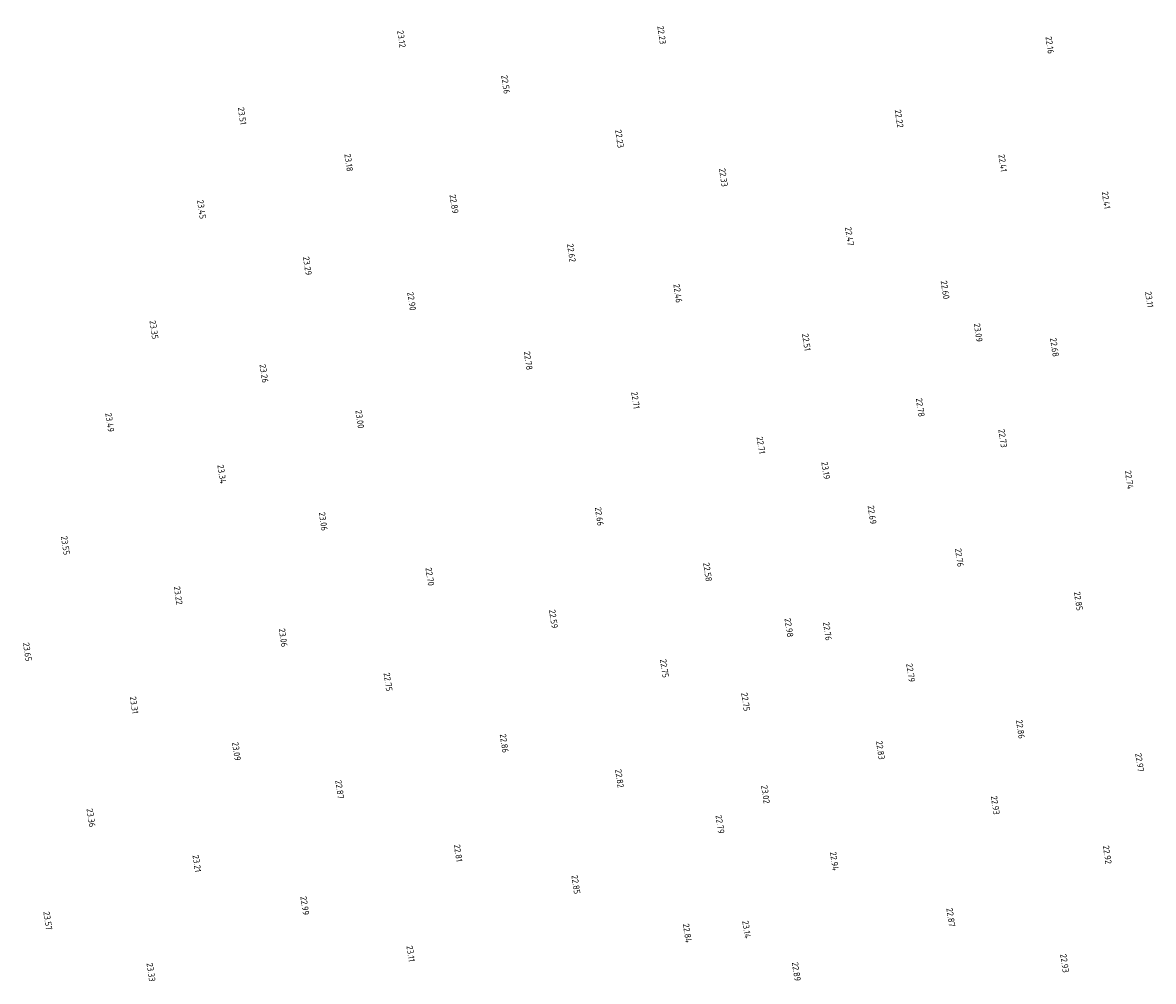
# Model space of a CAD drawing. Extents: x 184312 to 185605, y 346435 to 348273.
# Tile 8 of 18: x 184640 to 184959, y 347448 to 347719. Entities that reach past the tile are written whole.
import ezdxf
from ezdxf.enums import TextEntityAlignment as Align

# ---------------------------------------------------------------- set-up
doc = ezdxf.new("R2010")
doc.units = 0
doc.layers.add('rijk_10Anno', color=254, linetype='Continuous')
doc.styles.add('NLCS-ISO-ANNOTATIVE-T18', font='NLCS-ISO.ttf', dxfattribs={"height": 1.8})

# ---------------------------------------------------------------- blocks, each defined once
blk = doc.blocks.new('SAL-HOOGTELABEL-SO')
at = {"color": 0, "linetype": 'ByBlock', "lineweight": -2, "style": 'NLCS-ISO-ANNOTATIVE-T18'}
blk.add_attdef('HOOGTE', text='', height=1.8, dxfattribs=at).set_placement((2.79, 0), align=Align.RIGHT)

msp = doc.modelspace()

# ---------------------------------------------------------------- block references
at = {"layer": 'rijk_10Anno', "color": 254, "rotation": 278.271}
for p, values in [((184746.18, 347714.1, 23.12), {'HOOGTE': '23.12'}), ((184819.69, 347715.08, 22.23), {'HOOGTE': '22.23'}), ((184929.26, 347712.36, 22.16), {'HOOGTE': '22.16'}), ((184775.62, 347701.06, 22.56), {'HOOGTE': '22.56'}), ((184701.21, 347692.34, 23.51), {'HOOGTE': '23.51'}), ((184886.72, 347691.48, 22.22), {'HOOGTE': '22.22'}), ((184807.78, 347685.79, 22.23), {'HOOGTE': '22.23'}), ((184731.3, 347679.16, 23.18), {'HOOGTE': '23.18'}), ((184915.97, 347679.05, 22.41), {'HOOGTE': '22.41'}), ((184837.12, 347674.85, 22.33), {'HOOGTE': '22.33'}), ((184761.06, 347667.29, 22.89), {'HOOGTE': '22.89'}), ((184945.15, 347668.57, 22.41), {'HOOGTE': '22.41'}), ((184689.77, 347665.77, 23.45), {'HOOGTE': '23.45'}), ((184872.71, 347658.2, 22.47), {'HOOGTE': '22.47'}), ((184794.2, 347653.57, 22.62), {'HOOGTE': '22.62'}), ((184719.65, 347649.88, 23.29), {'HOOGTE': '23.29'}), ((184824.25, 347642.09, 22.46), {'HOOGTE': '22.46'}), ((184899.71, 347643.14, 22.6), {'HOOGTE': '22.60'}), ((184957.31, 347640.73, 23.11), {'HOOGTE': '23.11'}), ((184749.08, 347639.9, 22.9), {'HOOGTE': '22.90'}), ((184676.32, 347631.85, 23.35), {'HOOGTE': '23.35'}), ((184909.06, 347631.04, 23.09), {'HOOGTE': '23.09'}), ((184860.52, 347628.51, 22.51), {'HOOGTE': '22.51'}), ((184930.61, 347626.86, 22.68), {'HOOGTE': '22.68'}), ((184782, 347623.12, 22.77), {'HOOGTE': '22.78'}), ((184707.39, 347619.51, 23.26), {'HOOGTE': '23.26'}), ((184812.26, 347612.14, 22.71), {'HOOGTE': '22.71'}), ((184892.71, 347609.9, 22.78), {'HOOGTE': '22.78'}), ((184663.86, 347605.63, 23.49), {'HOOGTE': '23.49'}), ((184734.44, 347606.64, 23), {'HOOGTE': '23.00'}), ((184847.68, 347599.45, 22.71), {'HOOGTE': '22.71'}), ((184915.99, 347601.24, 22.73), {'HOOGTE': '22.73'}), ((184695.49, 347591.07, 23.34), {'HOOGTE': '23.34'}), ((184865.98, 347592.28, 23.19), {'HOOGTE': '23.19'}), ((184951.71, 347589.51, 22.74), {'HOOGTE': '22.74'}), ((184724.13, 347577.75, 23.06), {'HOOGTE': '23.06'}), ((184802.08, 347579.15, 22.66), {'HOOGTE': '22.66'}), ((184879.1, 347579.61, 22.69), {'HOOGTE': '22.69'}), ((184651.33, 347570.93, 23.55), {'HOOGTE': '23.55'}), ((184903.75, 347567.56, 22.76), {'HOOGTE': '22.76'}), ((184754.23, 347562.21, 22.7), {'HOOGTE': '22.70'}), ((184832.65, 347563.44, 22.58), {'HOOGTE': '22.58'}), ((184683.17, 347556.9, 23.22), {'HOOGTE': '23.22'}), ((184937.35, 347555.22, 22.84), {'HOOGTE': '22.85'}), ((184789.13, 347550.22, 22.59), {'HOOGTE': '22.59'}), ((184712.81, 347544.96, 23.06), {'HOOGTE': '23.06'}), ((184855.63, 347547.73, 22.98), {'HOOGTE': '22.98'}), ((184866.49, 347546.77, 22.76), {'HOOGTE': '22.76'}), ((184640.6, 347540.91, 23.65), {'HOOGTE': '23.65'}), ((184820.46, 347536.28, 22.75), {'HOOGTE': '22.75'}), ((184742.42, 347532.45, 22.75), {'HOOGTE': '22.75'}), ((184889.97, 347535.06, 22.79), {'HOOGTE': '22.79'}), ((184670.7, 347526.1, 23.31), {'HOOGTE': '23.31'}), ((184843.38, 347526.85, 22.75), {'HOOGTE': '22.75'}), ((184920.99, 347519.08, 22.86), {'HOOGTE': '22.86'}), ((184775.22, 347515.09, 22.86), {'HOOGTE': '22.86'}), ((184881.46, 347513.18, 22.83), {'HOOGTE': '22.83'}), ((184699.63, 347512.85, 23.09), {'HOOGTE': '23.09'}), ((184954.64, 347509.72, 22.97), {'HOOGTE': '22.97'}), ((184807.78, 347505.2, 22.82), {'HOOGTE': '22.82'}), ((184728.77, 347502.1, 22.87), {'HOOGTE': '22.87'}), ((184849, 347500.76, 23.02), {'HOOGTE': '23.02'}), ((184913.88, 347497.66, 22.93), {'HOOGTE': '22.93'}), ((184658.55, 347494.11, 23.36), {'HOOGTE': '23.36'}), ((184836.15, 347492.27, 22.79), {'HOOGTE': '22.79'}), ((184762.2, 347484.3, 22.81), {'HOOGTE': '22.81'}), ((184688.41, 347481.4, 23.2), {'HOOGTE': '23.21'}), ((184868.46, 347481.82, 22.94), {'HOOGTE': '22.94'}), ((184945.5, 347483.71, 22.92), {'HOOGTE': '22.92'}), ((184795.46, 347475.24, 22.85), {'HOOGTE': '22.85'}), ((184718.92, 347469.28, 22.98), {'HOOGTE': '22.99'}), ((184646.35, 347465.03, 23.57), {'HOOGTE': '23.57'}), ((184901.32, 347466.02, 22.87), {'HOOGTE': '22.87'}), ((184843.64, 347462.74, 23.14), {'HOOGTE': '23.14'}), ((184826.94, 347461.51, 22.84), {'HOOGTE': '22.84'}), ((184748.77, 347456.11, 23.11), {'HOOGTE': '23.11'}), ((184933.45, 347453.05, 22.93), {'HOOGTE': '22.93'}), ((184675.48, 347450.54, 23.33), {'HOOGTE': '23.33'}), ((184857.72, 347450.66, 22.89), {'HOOGTE': '22.89'})]:
    msp.add_blockref('SAL-HOOGTELABEL-SO', p, dxfattribs=at).add_auto_attribs(values)

doc.saveas('drawing.dxf')
